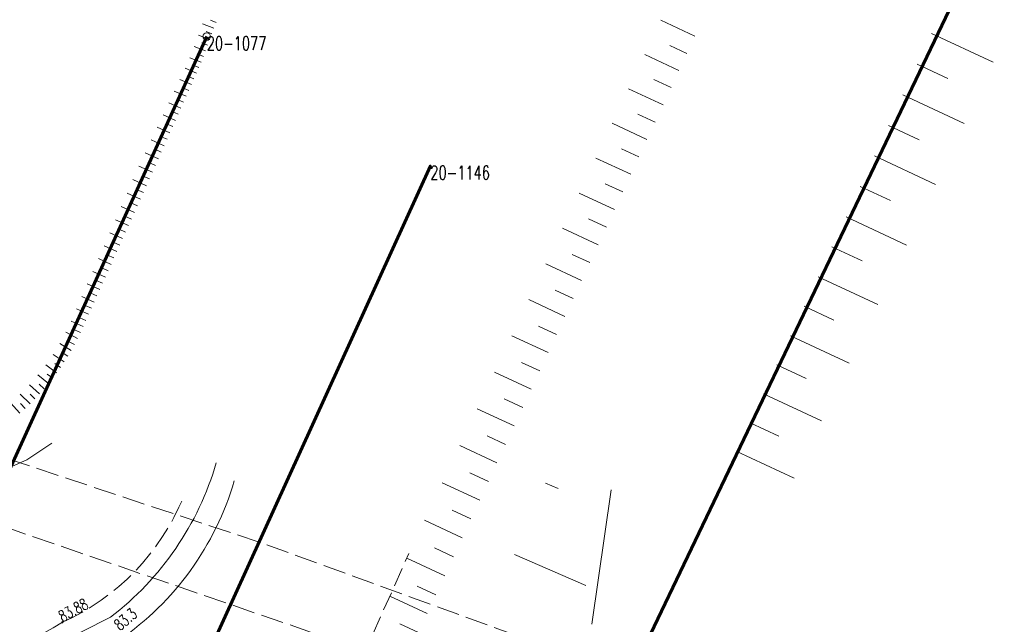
# Model space of a CAD drawing. Header units: metres. Extents: x 7505752 to 7507120, y 5839999 to 5840598.
# Tile 9 of 35: x 7506075 to 7506140, y 5840436 to 5840476. Entities that reach past the tile are written whole.
import ezdxf
from ezdxf.enums import TextEntityAlignment as Align

# ---------------------------------------------------------------- set-up
doc = ezdxf.new("R2010")
doc.units = ezdxf.units.M
doc.header["$MEASUREMENT"] = 0
for name, pattern in [('2_1', [0]), ('2_OTKJ', [2, 1.5, -0.5]), ('2_OTKR', [0]), ('2_OTRK', [1.75, 1.25, -0.5]), ('4_SULL', [0]), ('4_SUPP_P', [2, 1.5, -0.5]), ('GDE', [0]), ('GUZ', [1, 0.5, -0.5])]:
    doc.linetypes.add(name, pattern=pattern)
doc.layers.get('0').update_dxf_attribs({"color": 250, "linetype": 'CONTINUOUS', "lineweight": 100})
for name, color, linetype, lineweight in [('Dzialki', 7, 'GDE', 18), ('Numery_punktow', 7, 'CONTINUOUS', 9), ('OTK_L_0', 7, '2_OTKJ', 18), ('OTK_L_5', 7, 'CONTINUOUS', 18), ('OTR_L_1', 7, '2_OTRK', 18), ('OTR_T_0', 7, 'CONTINUOUS', 18), ('OTR_T_1', 7, 'CONTINUOUS', 18), ('Punkty', 7, 'CONTINUOUS', 18), ('SUL_L_0', 7, '4_SULL', 18)]:
    doc.layers.add(name, color=color, linetype=linetype, lineweight=lineweight)
doc.layers.add('P_SUGP_L_0', color=7, linetype='4_SUPP_P', lineweight=18, true_color=0xbfbf00)
doc.layers.add('Uzytki', color=7, linetype='GUZ', lineweight=18, true_color=0x008000)
doc.styles.get("Standard").update_dxf_attribs({"font": 'Simplex.SHX', "width": 0.75})

# ---------------------------------------------------------------- blocks, each defined once
blk = doc.blocks.new('GRO')
at = {"linetype": 'Continuous'}
blk.add_circle((0, 0), 0.045, dxfattribs=at)
blk = doc.blocks.new('GRT')
at = {"linetype": 'Continuous'}
blk.add_circle((0, 0), 0.25, dxfattribs=at)
blk = doc.blocks.new('2_OTRS')
at = {"linetype": 'Continuous'}
blk.add_circle((0, 0), 0.045, dxfattribs=at)

msp = doc.modelspace()

# ---------------------------------------------------------------- linework, layer by layer
at = {"layer": 'Dzialki', "color": 3, "lineweight": 60}
for p, q in [((7506166.37, 5840539.39), (7506107.43, 5840416.36)), ((7506087.14, 5840474.74), (7506071.09, 5840439.53)), ((7506101.93, 5840466.2), (7506084.5, 5840427.97))]:
    msp.add_line(p, q, dxfattribs=at)
at = {"layer": 'OTK_L_0', "linetype": '2_OTKJ'}
for centre, radius, start, end in [((7506071.2, 5840450.218), 15.565, 294.2793, 337.69136), ((7506066.379, 5840454.075), 21.25, 271.16287, 301.87478)]:
    msp.add_arc(centre, radius, start, end, dxfattribs=at)
at = {"layer": 'OTK_L_5', "linetype": '2_OTKR'}
msp.add_line((7506080.77, 5840436.36), (7506073.66, 5840432.8), dxfattribs=at)
for centre, radius, start, end in [((7506068.722, 5840452.124), 19.841, 307.38797, 343.74278), ((7506070.353, 5840450.812), 19.383, 304.56391, 343.72503)]:
    msp.add_arc(centre, radius, start, end, dxfattribs=at)
at = {"layer": 'OTR_L_1', "linetype": '2_1'}
for p, q in [((7506087.615, 5840475.298), (7506086.868, 5840475.575)), ((7506087.753, 5840475.671), (7506087.38, 5840475.81)), ((7506119.427, 5840474.753), (7506117.169, 5840475.816)), ((7506087.338, 5840474.551), (7506086.589, 5840474.829)), ((7506087.476, 5840474.925), (7506087.103, 5840475.064)), ((7506135.08, 5840474.948), (7506139.154, 5840473.039)), ((7506087.06, 5840473.802), (7506086.31, 5840474.08)), ((7506087.199, 5840474.177), (7506086.824, 5840474.316)), ((7506118.896, 5840473.624), (7506117.768, 5840474.148)), ((7506086.921, 5840473.427), (7506086.546, 5840473.567)), ((7506118.373, 5840472.495), (7506116.107, 5840473.547)), ((7506086.782, 5840473.052), (7506086.03, 5840473.331)), ((7506086.621, 5840472.685), (7506086.251, 5840472.849)), ((7506134.129, 5840472.917), (7506136.161, 5840471.967)), ((7506086.457, 5840472.315), (7506085.708, 5840472.648)), ((7506086.29, 5840471.94), (7506085.911, 5840472.109)), ((7506086.122, 5840471.562), (7506085.356, 5840471.902)), ((7506117.847, 5840471.363), (7506116.71, 5840471.89)), ((7506085.779, 5840470.791), (7506084.995, 5840471.139)), ((7506085.952, 5840471.178), (7506085.564, 5840471.351)), ((7506117.319, 5840470.226), (7506115.037, 5840471.285)), ((7506133.182, 5840470.889), (7506137.236, 5840468.996)), ((7506085.429, 5840470.003), (7506084.627, 5840470.359)), ((7506085.605, 5840470.399), (7506085.209, 5840470.575)), ((7506085.07, 5840469.196), (7506084.25, 5840469.561)), ((7506085.251, 5840469.601), (7506084.845, 5840469.782)), ((7506116.79, 5840469.085), (7506115.644, 5840469.616)), ((7506084.888, 5840468.785), (7506084.473, 5840468.97)), ((7506116.258, 5840467.939), (7506113.958, 5840469.006)), ((7506132.238, 5840468.867), (7506134.26, 5840467.923)), ((7506084.704, 5840468.37), (7506083.864, 5840468.744)), ((7506084.328, 5840467.526), (7506083.469, 5840467.908)), ((7506084.517, 5840467.951), (7506084.092, 5840468.139)), ((7506083.944, 5840466.662), (7506083.065, 5840467.053)), ((7506084.137, 5840467.096), (7506083.703, 5840467.289)), ((7506115.724, 5840466.789), (7506114.57, 5840467.325)), ((7506083.749, 5840466.222), (7506083.304, 5840466.42)), ((7506115.189, 5840465.635), (7506112.872, 5840466.71)), ((7506131.296, 5840466.85), (7506135.33, 5840464.966)), ((7506083.55, 5840465.778), (7506082.653, 5840466.181)), ((7506083.148, 5840464.883), (7506082.258, 5840465.283)), ((7506083.349, 5840465.33), (7506082.902, 5840465.531)), ((7506114.651, 5840464.476), (7506113.488, 5840465.016)), ((7506082.749, 5840463.996), (7506081.868, 5840464.391)), ((7506082.948, 5840464.438), (7506082.505, 5840464.637)), ((7506114.111, 5840463.313), (7506111.777, 5840464.397)), ((7506130.356, 5840464.838), (7506132.368, 5840463.899)), ((7506082.552, 5840463.555), (7506082.113, 5840463.752)), ((7506082.355, 5840463.117), (7506081.482, 5840463.509)), ((7506081.964, 5840462.246), (7506081.1, 5840462.634)), ((7506082.159, 5840462.68), (7506081.725, 5840462.875)), ((7506113.569, 5840462.146), (7506112.398, 5840462.69)), ((7506129.42, 5840462.833), (7506133.43, 5840460.96)), ((7506081.577, 5840461.384), (7506080.721, 5840461.768)), ((7506081.77, 5840461.814), (7506081.34, 5840462.007)), ((7506113.026, 5840460.974), (7506110.673, 5840462.066)), ((7506081.385, 5840460.956), (7506080.959, 5840461.147)), ((7506081.193, 5840460.53), (7506080.346, 5840460.911)), ((7506112.48, 5840459.798), (7506111.299, 5840460.346)), ((7506128.49, 5840460.843), (7506130.48, 5840459.914)), ((7506080.814, 5840459.685), (7506079.974, 5840460.062)), ((7506081.003, 5840460.106), (7506080.581, 5840460.296)), ((7506111.932, 5840458.617), (7506109.562, 5840459.718)), ((7506080.438, 5840458.847), (7506079.606, 5840459.22)), ((7506080.625, 5840459.265), (7506080.208, 5840459.452)), ((7506080.065, 5840458.018), (7506079.242, 5840458.387)), ((7506080.251, 5840458.431), (7506079.837, 5840458.617)), ((7506127.568, 5840458.869), (7506131.519, 5840457.03)), ((7506079.88, 5840457.606), (7506079.471, 5840457.79)), ((7506111.382, 5840457.432), (7506110.192, 5840457.984)), ((7506079.696, 5840457.196), (7506078.881, 5840457.562)), ((7506110.83, 5840456.243), (7506108.441, 5840457.351)), ((7506079.331, 5840456.383), (7506078.524, 5840456.745)), ((7506079.513, 5840456.788), (7506079.108, 5840456.971)), ((7506126.657, 5840456.911), (7506128.615, 5840455.999)), ((7506078.975, 5840455.575), (7506078.164, 5840455.922)), ((7506079.15, 5840455.979), (7506078.748, 5840456.159)), ((7506078.599, 5840454.777), (7506077.819, 5840455.193)), ((7506078.788, 5840455.175), (7506078.39, 5840455.363)), ((7506110.275, 5840455.049), (7506109.077, 5840455.605)), ((7506078.391, 5840454.387), (7506078.002, 5840454.594)), ((7506109.719, 5840453.85), (7506107.313, 5840454.967)), ((7506125.753, 5840454.969), (7506129.637, 5840453.161)), ((7506078.179, 5840454), (7506077.421, 5840454.452)), ((7506077.953, 5840453.621), (7506077.572, 5840453.848)), ((7506077.717, 5840453.246), (7506076.981, 5840453.735)), ((7506109.161, 5840452.647), (7506107.953, 5840453.207)), ((7506077.214, 5840452.515), (7506076.499, 5840453.043)), ((7506077.473, 5840452.878), (7506077.102, 5840453.124)), ((7506108.6, 5840451.439), (7506106.176, 5840452.564)), ((7506124.856, 5840453.043), (7506126.782, 5840452.147)), ((7506076.669, 5840451.807), (7506075.974, 5840452.374)), ((7506076.951, 5840452.157), (7506076.589, 5840452.423)), ((7506076.082, 5840451.125), (7506075.409, 5840451.731)), ((7506076.385, 5840451.461), (7506076.049, 5840451.763)), ((7506075.454, 5840450.47), (7506074.803, 5840451.116)), ((7506075.775, 5840450.793), (7506075.452, 5840451.113)), ((7506108.038, 5840450.227), (7506106.821, 5840450.792)), ((7506123.964, 5840451.127), (7506127.797, 5840449.343)), ((7506074.785, 5840449.844), (7506074.157, 5840450.53)), ((7506075.123, 5840450.153), (7506074.813, 5840450.492)), ((7506107.473, 5840449.01), (7506105.03, 5840450.144)), ((7506123.076, 5840449.219), (7506124.984, 5840448.331)), ((7506106.906, 5840447.789), (7506105.68, 5840448.358)), ((7506106.337, 5840446.562), (7506103.876, 5840447.705)), ((7506122.192, 5840447.32), (7506125.991, 5840445.551)), ((7506105.766, 5840445.332), (7506104.53, 5840445.905)), ((7506105.192, 5840444.096), (7506102.712, 5840445.247)), ((7506109.54, 5840445.232), (7506110.392, 5840444.862)), ((7506113.879, 5840444.783), (7506112.601, 5840435.915)), ((7506104.617, 5840442.856), (7506103.372, 5840443.434)), ((7506104.039, 5840441.612), (7506101.54, 5840442.771)), ((7506103.459, 5840440.362), (7506102.205, 5840440.944)), ((7506102.878, 5840439.108), (7506100.365, 5840440.269)), ((7506107.492, 5840440.516), (7506112.208, 5840438.468)), ((7506102.297, 5840437.851), (7506101.049, 5840438.428)), ((7506101.72, 5840436.604), (7506099.243, 5840437.749)), ((7506101.148, 5840435.365), (7506099.918, 5840435.933))]:
    msp.add_line(p, q, dxfattribs=at)
at = {"layer": 'OTR_L_1', "linetype": '2_OTRK'}
msp.add_line((7506095.996, 5840430.448), (7506100.498, 5840440.569), dxfattribs=at)
at = {"layer": 'P_SUGP_L_0', "linetype": '4_SUPP_P'}
for p, q in [((7506026.446, 5840458.593), (7506269.982, 5840374.94)), ((7506090.605, 5840441.33), (7506072.41, 5840447.36)), ((7506115.084, 5840432.443), (7506090.605, 5840441.33))]:
    msp.add_line(p, q, dxfattribs=at)
at = {"layer": 'SUL_L_0', "linetype": '4_SULL'}
for p, q in [((7506075.24, 5840446.77), (7506076.89, 5840447.86)), ((7506065.51, 5840442.52), (7506075.24, 5840446.77))]:
    msp.add_line(p, q, dxfattribs=at)
at = {"layer": 'Uzytki'}
for p, q in [((7506163.08, 5840532.55), (7506107.43, 5840416.36)), ((7506101.93, 5840466.2), (7506084.5, 5840427.97))]:
    msp.add_line(p, q, dxfattribs=at)

# ---------------------------------------------------------------- block references
at = {"layer": 'OTR_T_0'}
msp.add_blockref('2_OTRS', (7506077.6, 5840436.03), dxfattribs=at)
at = {"layer": 'Punkty'}
for name, p in [('GRT', (7506087.14, 5840474.74)), ('GRO', (7506101.93, 5840466.2))]:
    msp.add_blockref(name, p, dxfattribs=at)

# ---------------------------------------------------------------- texts
at = {"layer": 'Numery_punktow', "width": 0.7}
for s, p in [('20-1077', (7506087.14, 5840474.74)), ('20-1146', (7506101.93, 5840466.2))]:
    msp.add_text(s, height=0.9, dxfattribs=at).set_placement(p, align=Align.TOP_LEFT)
at = {"layer": 'OTR_T_0', "lineweight": 9, "width": 0.7}
msp.add_text('83.88', height=0.75, rotation=28.42218, dxfattribs=at).set_placement((7506077.6, 5840436.03))
at = {"layer": 'OTR_T_1', "lineweight": 9, "width": 0.7}
msp.add_text('83.3', height=0.75, rotation=39.68822, dxfattribs=at).set_placement((7506081.16, 5840435.73), align=Align.MIDDLE_LEFT)

doc.saveas('drawing.dxf')
